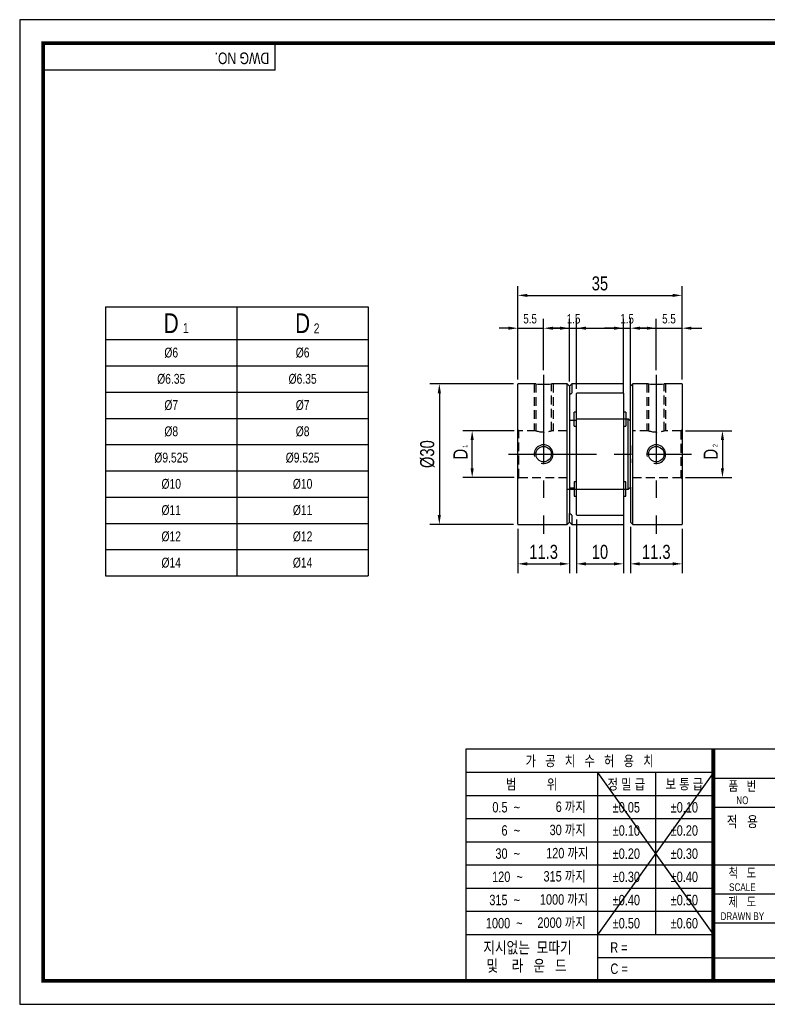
# Model space of a CAD drawing. Header units: millimetres. Extents: x 0 to 297, y 0 to 210.
# Tile 1 of 2: x 0 to 159, y 0 to 210. Entities that reach past the tile are written whole.
import ezdxf
from ezdxf.enums import TextEntityAlignment as Align

# ---------------------------------------------------------------- set-up
doc = ezdxf.new("R2010")
doc.units = ezdxf.units.MM
doc.header["$LTSCALE"] = 15
for name, pattern in [('CENTER', [2, 1.25, -0.25, 0.25, -0.25]), ('CENTER2', [1.125, 0.75, -0.125, 0.125, -0.125]), ('DASHED', [0.75, 0.5, -0.25]), ('HIDDEN', [0.375, 0.25, -0.125]), ('HIDDEN2', [0.1875, 0.125, -0.0625]), ('PHANTOM2', [1.25, 0.625, -0.125, 0.125, -0.125, 0.125, -0.125])]:
    doc.linetypes.add(name, pattern=pattern)
doc.layers.get('0').update_dxf_attribs({"linetype": 'CONTINUOUS'})
doc.layers.get('Defpoints').update_dxf_attribs({"linetype": 'CONTINUOUS'})
for name, color, linetype in [('BM', 2, 'CONTINUOUS'), ('C', 1, 'CENTER2'), ('CT', 1, 'CENTER'), ('D', 7, 'CONTINUOUS'), ('DIM', 7, 'CONTINUOUS'), ('H', 3, 'HIDDEN'), ('HD', 4, 'DASHED'), ('P', 4, 'PHANTOM2')]:
    doc.layers.add(name, color=color, linetype=linetype)
doc.styles.get("Standard").update_dxf_attribs({"font": 'Gulim.ttf', "width": 0.8, "height": 3})
doc.dimstyles.new('LIM', dxfattribs={"dimtxt": 2, "dimasz": 2, "dimexe": 2, "dimexo": 1, "dimgap": 1, "dimtad": 1, "dimdec": 3, "dimzin": 9, "dimdsep": 46, "dimtxsty": 'Standard', "dimcen": 3, "dimclrd": 1, "dimclre": 1, "dimadec": 0, "dimazin": 0, "dimtfac": 1, "dimtdec": 3, "dimtmove": 0, "dimatfit": 3, "dimfxl": 0, "dimtolj": 1, "dimtzin": 0, "dimarcsym": 0})

# ---------------------------------------------------------------- blocks, each defined once
blk = doc.blocks.new('*D7')
at = {"layer": 'Defpoints', "color": 0}
for p in [(141.14, 151.2), (106.14, 132.29), (141.14, 132.29)]:
    blk.add_point(p, dxfattribs=at)
at = {"layer": 'DIM', "color": 1, "lineweight": -2}
for p, q in [((106.14, 133.29), (106.14, 153.2)), ((108.14, 151.2), (139.14, 151.2)), ((141.14, 133.29), (141.14, 153.2))]:
    blk.add_line(p, q, dxfattribs=at)
at = {"layer": 'DIM', "color": 1}
for points in [[(108.14, 151.53), (108.14, 150.87), (106.14, 151.2)], [(139.14, 151.53), (139.14, 150.87), (141.14, 151.2)]]:
    blk.add_solid(points, dxfattribs=at)
at = {"layer": 'DIM', "color": 0, "insert": (123.64, 153.74), "char_height": 3, "attachment_point": 5}
blk.add_mtext('\\A1;35', dxfattribs=at)
blk = doc.blocks.new('*D8')
at = {"layer": 'Defpoints', "color": 0}
for p in [(140.89, 122.34), (140.89, 112.34), (149.75, 112.34)]:
    blk.add_point(p, dxfattribs=at)
at = {"layer": 'DIM', "color": 1, "lineweight": -2}
for p, q in [((141.89, 122.34), (151.75, 122.34)), ((149.75, 120.34), (149.75, 114.34)), ((141.89, 112.34), (151.75, 112.34))]:
    blk.add_line(p, q, dxfattribs=at)
at = {"layer": 'DIM', "color": 1}
for points in [[(149.41, 120.34), (150.08, 120.34), (149.75, 122.34)], [(149.41, 114.34), (150.08, 114.34), (149.75, 112.34)]]:
    blk.add_solid(points, dxfattribs=at)
at = {"layer": 'DIM', "color": 0, "insert": (147.24, 117.34), "char_height": 3, "attachment_point": 5, "rotation": 90}
blk.add_mtext('\\A1;D', dxfattribs=at)
blk = doc.blocks.new('*D9')
at = {"layer": 'Defpoints', "color": 0}
for p in [(96.42, 122.34), (106.39, 122.34), (106.39, 112.34)]:
    blk.add_point(p, dxfattribs=at)
at = {"layer": 'DIM', "color": 1, "lineweight": -2}
for p, q in [((105.39, 122.34), (94.42, 122.34)), ((96.42, 114.34), (96.42, 120.34)), ((105.39, 112.34), (94.42, 112.34))]:
    blk.add_line(p, q, dxfattribs=at)
at = {"layer": 'DIM', "color": 1}
for points in [[(96.08, 120.34), (96.75, 120.34), (96.42, 122.34)], [(96.08, 114.34), (96.75, 114.34), (96.42, 112.34)]]:
    blk.add_solid(points, dxfattribs=at)
at = {"layer": 'DIM', "color": 0, "insert": (93.92, 117.34), "char_height": 3, "attachment_point": 5, "rotation": 90}
blk.add_mtext('\\A1;D', dxfattribs=at)
blk = doc.blocks.new('*D10')
at = {"layer": 'Defpoints', "color": 0}
for p in [(106.19, 132.34), (89.42, 102.34), (106.19, 102.34)]:
    blk.add_point(p, dxfattribs=at)
at = {"layer": 'DIM', "color": 1, "lineweight": -2}
for p, q in [((105.19, 132.34), (87.42, 132.34)), ((89.42, 130.34), (89.42, 104.34)), ((105.19, 102.34), (87.42, 102.34))]:
    blk.add_line(p, q, dxfattribs=at)
at = {"layer": 'DIM', "color": 1}
for points in [[(89.08, 130.34), (89.75, 130.34), (89.42, 132.34)], [(89.08, 104.34), (89.75, 104.34), (89.42, 102.34)]]:
    blk.add_solid(points, dxfattribs=at)
at = {"layer": 'DIM', "color": 0, "insert": (86.88, 117.34), "char_height": 3, "attachment_point": 5, "rotation": 90}
blk.add_mtext('\\A1;%%C30', dxfattribs=at)
blk = doc.blocks.new('*D11')
at = {"layer": 'Defpoints', "color": 0}
for p in [(106.14, 102.39), (117.14, 102.84), (117.14, 93.94)]:
    blk.add_point(p, dxfattribs=at)
at = {"layer": 'DIM', "color": 1, "lineweight": -2}
for p, q in [((106.14, 101.39), (106.14, 91.94)), ((117.14, 101.84), (117.14, 91.94)), ((108.14, 93.94), (115.14, 93.94))]:
    blk.add_line(p, q, dxfattribs=at)
at = {"layer": 'DIM', "color": 1}
for points in [[(108.14, 94.28), (108.14, 93.61), (106.14, 93.94)], [(115.14, 94.28), (115.14, 93.61), (117.14, 93.94)]]:
    blk.add_solid(points, dxfattribs=at)
at = {"layer": 'DIM', "color": 0, "insert": (111.64, 96.48), "char_height": 3, "attachment_point": 5}
blk.add_mtext('\\A1;11.3', dxfattribs=at)
blk = doc.blocks.new('*D12')
at = {"layer": 'Defpoints', "color": 0}
for p in [(118.64, 104.41), (128.64, 104.38), (128.64, 93.94)]:
    blk.add_point(p, dxfattribs=at)
at = {"layer": 'DIM', "color": 1, "lineweight": -2}
for p, q in [((118.64, 103.41), (118.64, 91.94)), ((128.64, 103.38), (128.64, 91.94)), ((120.64, 93.94), (126.64, 93.94))]:
    blk.add_line(p, q, dxfattribs=at)
at = {"layer": 'DIM', "color": 1}
for points in [[(120.64, 94.28), (120.64, 93.61), (118.64, 93.94)], [(126.64, 94.28), (126.64, 93.61), (128.64, 93.94)]]:
    blk.add_solid(points, dxfattribs=at)
at = {"layer": 'DIM', "color": 0, "insert": (123.64, 96.48), "char_height": 3, "attachment_point": 5}
blk.add_mtext('\\A1;10', dxfattribs=at)
blk = doc.blocks.new('*D13')
at = {"layer": 'Defpoints', "color": 0}
for p in [(130.14, 102.84), (141.14, 102.39), (141.14, 93.94)]:
    blk.add_point(p, dxfattribs=at)
at = {"layer": 'DIM', "color": 1, "lineweight": -2}
for p, q in [((130.14, 101.84), (130.14, 91.94)), ((141.14, 101.39), (141.14, 91.94)), ((132.14, 93.94), (139.14, 93.94))]:
    blk.add_line(p, q, dxfattribs=at)
at = {"layer": 'DIM', "color": 1}
for points in [[(132.14, 94.28), (132.14, 93.61), (130.14, 93.94)], [(139.14, 94.28), (139.14, 93.61), (141.14, 93.94)]]:
    blk.add_solid(points, dxfattribs=at)
at = {"layer": 'DIM', "color": 0, "insert": (135.64, 96.48), "char_height": 3, "attachment_point": 5}
blk.add_mtext('\\A1;11.3', dxfattribs=at)

msp = doc.modelspace()

# ---------------------------------------------------------------- linework, layer by layer
for p, q in [((54.437, 199.2323), (54.437, 205)), ((54.437, 199.2323), (5, 199.2323)), ((18.2866, 148.767), (74.2866, 148.767)), ((18.2866, 148.767), (18.2866, 91.367)), ((74.2866, 148.767), (74.2866, 91.367)), ((18.2866, 91.367), (74.2866, 91.367)), ((95.0758, 54.437), (95.0758, 5)), ((147.8086, 54.437), (95.0758, 54.437)), ((292, 54.437), (147.8086, 54.437)), ((147.8086, 54.437), (147.8086, 5)), ((147.8086, 49.4295), (95.0758, 49.4295)), ((147.8086, 49.4295), (123.0901, 14.8235)), ((123.0901, 49.4295), (147.8086, 14.8235)), ((123.0901, 49.4295), (123.0901, 5)), ((135.4493, 49.4295), (135.4493, 14.8235)), ((147.8086, 48.2574), (292, 48.2574)), ((147.8086, 44.4858), (95.0758, 44.4858)), ((147.8086, 42.0778), (292, 42.0778)), ((147.8086, 39.5421), (95.0758, 39.5421)), ((147.8086, 34.5984), (95.0758, 34.5984)), ((147.8086, 29.6547), (95.0758, 29.6547)), ((147.8086, 29.7185), (292, 29.7185)), ((147.8086, 24.711), (95.0758, 24.711)), ((147.8086, 23.5389), (221.9642, 23.5389)), ((147.8086, 19.7673), (95.0758, 19.7673)), ((147.8086, 17.3593), (292, 17.3593)), ((147.8086, 14.8235), (95.0758, 14.8235)), ((147.8086, 9.8798), (123.0901, 9.8798)), ((147.8086, 9.8798), (221.9642, 9.8798))]:
    msp.add_line(p, q)
at = {"color": 4}
for p, q in [((46.2866, 148.767), (46.2866, 91.367)), ((18.2866, 141.767), (74.2866, 141.767))]:
    msp.add_line(p, q, dxfattribs=at)
at = {"color": 1}
for p, q in [((18.2866, 136.167), (74.2866, 136.167)), ((18.2866, 130.567), (74.2866, 130.567)), ((18.2866, 124.967), (74.2866, 124.967)), ((18.2866, 119.367), (74.2866, 119.367)), ((18.2866, 113.767), (74.2866, 113.767)), ((18.2866, 108.167), (74.2866, 108.167)), ((18.2866, 102.567), (74.2866, 102.567)), ((18.2866, 96.967), (74.2866, 96.967))]:
    msp.add_line(p, q, dxfattribs=at)
msp.add_lwpolyline([(297, 210), (0, 210), (0, 0), (297, 0)], close=True)
msp.add_lwpolyline([(292, 205, 0.8, 0.8, 0), (5, 205, 0.8, 0.8, 0), (5, 5, 0.8, 0.8, 0), (292, 5, 0.8, 0.8, 0)], format="xyseb", close=True)
at = {"const_width": 0.824}
msp.add_lwpolyline([(147.8086, 5), (147.8086, 54.437)], dxfattribs=at)
at = {"layer": 'BM', "linetype": 'Continuous'}
for p, q in [((109.9925, 132.3397), (106.1924, 132.3397)), ((116.6424, 132.3397), (113.2871, 132.3397)), ((117.1424, 131.8397), (116.6424, 132.3397)), ((116.6424, 102.3397), (116.6424, 132.3397)), ((117.6424, 132.3397), (117.1424, 131.8397)), ((128.5924, 132.3397), (117.6424, 132.3397)), ((117.6424, 132.3397), (117.6424, 130.3733)), ((130.6424, 132.3397), (130.1424, 131.8397)), ((130.6424, 102.3397), (130.6424, 132.3397)), ((133.9976, 132.3397), (130.6424, 132.3397)), ((141.0924, 132.3397), (137.2922, 132.3397)), ((106.1424, 102.3897), (106.1424, 132.2897)), ((117.1424, 131.8397), (117.1424, 130.0336)), ((117.5674, 130.2867), (117.1424, 130.0336)), ((118.6424, 124.8397), (118.6424, 130.2723)), ((128.5924, 130.3223), (118.6924, 130.3223)), ((128.6424, 130.3298), (128.6424, 132.2897)), ((128.6424, 130.3298), (128.6424, 130.2723)), ((128.6424, 130.2723), (128.6424, 124.8397)), ((130.1424, 124.3481), (130.1424, 131.8397)), ((141.1424, 132.2897), (141.1424, 102.3897)), ((117.1424, 130.0336), (117.1424, 104.6459)), ((129.1424, 126.2713), (128.6424, 126.2713)), ((129.1424, 126.2713), (129.1424, 124.7897)), ((117.1424, 124.6096), (118.6424, 124.6096)), ((118.1424, 123.2713), (118.1424, 124.6096)), ((118.6424, 124.7397), (118.6424, 124.8397)), ((118.6424, 109.9397), (118.6424, 124.7397)), ((129.668, 124.7897), (118.6924, 124.7897)), ((129.6424, 109.915), (129.6424, 124.7645)), ((130.1424, 124.3481), (129.7173, 124.765)), ((130.1424, 110.3314), (130.1424, 124.3481)), ((118.1424, 123.2713), (118.6424, 123.2713)), ((118.1424, 111.4081), (118.1424, 108.4081)), ((118.6424, 111.4081), (118.1424, 111.4081)), ((118.1424, 110.0699), (117.1424, 110.0699)), ((118.6424, 109.8397), (118.6424, 109.9397)), ((118.6424, 104.4071), (118.6424, 109.8397)), ((118.6924, 109.8897), (129.668, 109.8897)), ((128.6424, 109.8397), (128.6424, 104.4071)), ((129.1424, 108.4081), (129.1424, 109.8897)), ((129.7173, 109.9145), (130.1424, 110.3314)), ((130.1424, 110.3314), (130.1424, 102.8397)), ((118.1424, 108.4081), (118.6424, 108.4081)), ((128.6424, 108.4081), (129.1424, 108.4081)), ((117.1424, 102.8397), (117.1424, 104.6459)), ((117.5674, 104.3928), (117.1424, 104.6459)), ((117.6424, 104.3062), (117.6424, 102.3397)), ((118.6924, 104.3571), (128.5924, 104.3571)), ((128.6424, 104.4071), (128.6424, 104.3496)), ((128.6424, 104.3496), (128.6424, 102.3897)), ((106.1924, 102.3397), (116.6424, 102.3397)), ((116.6424, 102.3397), (117.1424, 102.8397)), ((117.1424, 102.8397), (117.6424, 102.3397)), ((117.6424, 102.3397), (128.5924, 102.3397)), ((130.1424, 102.8397), (130.6424, 102.3397)), ((130.6424, 102.3397), (141.0924, 102.3397))]:
    msp.add_line(p, q, dxfattribs=at)
at = {"layer": 'BM', "linetype": 'HIDDEN2'}
for p, q in [((117.1424, 130.0336), (117.5674, 130.2867)), ((129.668, 124.7897), (129.668, 124.7897)), ((130.1424, 119.1775), (130.1424, 115.502))]:
    msp.add_line(p, q, dxfattribs=at)
at = {"layer": 'BM'}
for p, q in [((118.1424, 124.6096), (118.1424, 126.2713)), ((118.6424, 126.2713), (118.1424, 126.2713)), ((128.6424, 124.7897), (128.6424, 119.2397)), ((129.1424, 124.7897), (129.1424, 123.2713)), ((128.6424, 123.2713), (129.1424, 123.2713)), ((128.6424, 119.2397), (128.6424, 115.4397)), ((128.6424, 115.4397), (128.6424, 109.8897)), ((129.1424, 111.4081), (128.6424, 111.4081)), ((129.1424, 109.8897), (129.1424, 111.4081)), ((116.6424, 109.8397), (118.6424, 109.8397)), ((128.6424, 109.8397), (128.6424, 109.8897))]:
    msp.add_line(p, q, dxfattribs=at)
for centre in [(111.6424, 117.3397), (135.6424, 117.3397)]:
    msp.add_circle(centre, 1.65, dxfattribs=at)
at = {"layer": 'BM', "linetype": 'Continuous'}
for centre, radius, start, end in [((106.1924, 132.2897), 0.05, 90, 180), ((111.6424, 147.246), 14.9973, 263.683309, 276.3157), ((128.5924, 132.2897), 0.05, 0, 90), ((135.6423, 147.246), 14.9973, 263.6843, 276.316691), ((141.0924, 132.2897), 0.05, 0, 90), ((117.4832, 130.4352), 0.1707, 299.535467, 338.723993), ((118.6924, 130.2723), 0.05, 90, 180), ((128.5924, 130.2723), 0.05, 0, 90), ((118.6924, 124.7397), 0.05, 90, 180), ((118.6924, 109.9397), 0.05, 180, 270), ((118.6924, 104.4071), 0.05, 180, 270), ((128.5924, 104.4071), 0.05, 270, 0), ((106.1924, 102.3897), 0.05, 180, 270), ((128.5924, 102.3897), 0.05, 270, 0), ((141.0924, 102.3897), 0.05, 270, 0)]:
    msp.add_arc(centre, radius, start, end, dxfattribs=at)
at = {"layer": 'BM', "color": 1}
for centre in [(111.6424, 117.3397), (135.6424, 117.3397)]:
    msp.add_arc(centre, 2, 255, 195, dxfattribs=at)
at = {"layer": 'BM', "linetype": 'Continuous'}
for points, knots in [([(129.7173, 124.765), (129.7118, 124.7705), (129.7059, 124.7751), (129.7, 124.7789), (129.6928, 124.7834), (129.6854, 124.7866), (129.6784, 124.7883), (129.6722, 124.7898), (129.6661, 124.7902), (129.6607, 124.789), (129.6568, 124.7882), (129.6532, 124.7866), (129.6502, 124.784), (129.6479, 124.782), (129.6459, 124.7794), (129.6446, 124.7762), (129.6434, 124.7734), (129.6426, 124.7702), (129.6424, 124.7668), (129.6424, 124.766), (129.6424, 124.7653), (129.6424, 124.7645)], [0, 0, 0, 0, 0.19255311, 0.19255311, 0.19255311, 0.4259648, 0.4259648, 0.4259648, 0.6305867, 0.6305867, 0.6305867, 0.77449031, 0.77449031, 0.77449031, 0.88565314, 0.88565314, 0.88565314, 0.97988904, 0.97988904, 0.97988904, 1, 1, 1, 1]), ([(129.6424, 109.915), (129.6424, 109.9111), (129.643, 109.9075), (129.6441, 109.9045), (129.6452, 109.9014), (129.6468, 109.8989), (129.6488, 109.8968), (129.6515, 109.894), (129.655, 109.892), (129.6587, 109.8909), (129.6638, 109.8894), (129.6696, 109.8894), (129.6755, 109.8905), (129.683, 109.8919), (129.6909, 109.8951), (129.6985, 109.8997), (129.7049, 109.9036), (129.7113, 109.9086), (129.7173, 109.9145)], [0, 0, 0, 0, 0.10141192, 0.10141192, 0.10141192, 0.20199381, 0.20199381, 0.20199381, 0.34420693, 0.34420693, 0.34420693, 0.54198248, 0.54198248, 0.54198248, 0.79214197, 0.79214197, 0.79214197, 1, 1, 1, 1]), ([(117.6424, 104.3062), (117.6424, 104.3084), (117.6417, 104.3112), (117.6406, 104.3142), (117.6395, 104.3172), (117.6379, 104.3206), (117.6359, 104.324), (117.6332, 104.3288), (117.6298, 104.3338), (117.6261, 104.3387), (117.6209, 104.3455), (117.6151, 104.3522), (117.6092, 104.3584), (117.6017, 104.3662), (117.5938, 104.3734), (117.5862, 104.3796), (117.5798, 104.3848), (117.5734, 104.3893), (117.5674, 104.3928)], [0, 0, 0, 0, 0.10141192, 0.10141192, 0.10141192, 0.20199381, 0.20199381, 0.20199381, 0.34420693, 0.34420693, 0.34420693, 0.54198248, 0.54198248, 0.54198248, 0.79214197, 0.79214197, 0.79214197, 1, 1, 1, 1])]:
    msp.add_open_spline(points, degree=3, knots=knots, dxfattribs=at)
at = {"layer": 'C'}
msp.add_line((147.8086, 49.4295), (147.8086, 49.3961), dxfattribs=at)
at = {"layer": 'CT'}
for p, q in [((111.6423, 134.2487), (111.6423, 100.3397)), ((135.6424, 134.2487), (135.6424, 100.3397)), ((104.1424, 117.3397), (143.1424, 117.3397))]:
    msp.add_line(p, q, dxfattribs=at)
at = {"layer": 'DIM', "color": 1}
for p, q in [((106.1424, 133.2897), (106.1424, 146.2003)), ((111.6423, 135.2487), (111.6423, 146.2003)), ((117.1424, 132.8397), (117.1424, 146.2003)), ((118.6424, 131.2723), (118.6424, 146.2003)), ((128.6424, 132.3098), (128.6424, 146.2003)), ((130.1424, 125.3481), (130.1424, 146.2003)), ((135.6424, 135.2487), (135.6424, 146.2003)), ((141.1424, 133.2897), (141.1424, 146.2003)), ((104.1424, 144.2003), (102.1424, 144.2003)), ((106.1424, 144.2003), (111.6423, 144.2003)), ((115.1424, 144.2003), (113.1424, 144.2003)), ((113.6423, 144.2003), (121.8328, 144.2003)), ((117.1424, 144.2003), (118.6424, 144.2003)), ((120.6424, 144.2003), (128.5471, 144.2003)), ((126.6424, 144.2003), (124.6424, 144.2003)), ((128.6424, 144.2003), (130.1424, 144.2003)), ((133.6424, 144.2003), (131.6424, 144.2003)), ((132.1424, 144.2003), (140.0471, 144.2003)), ((135.6424, 144.2003), (141.1424, 144.2003)), ((143.1424, 144.2003), (145.3577, 144.2003))]:
    msp.add_line(p, q, dxfattribs=at)
for points in [[(104.1424, 144.5336), (104.1424, 143.867), (106.1424, 144.2003)], [(113.6423, 144.5336), (113.6423, 143.867), (111.6423, 144.2003)], [(115.1424, 144.5336), (115.1424, 143.867), (117.1424, 144.2003)], [(120.6424, 144.5336), (120.6424, 143.867), (118.6424, 144.2003)], [(126.6424, 144.5336), (126.6424, 143.867), (128.6424, 144.2003)], [(132.1424, 144.5336), (132.1424, 143.867), (130.1424, 144.2003)], [(133.6424, 144.5336), (133.6424, 143.867), (135.6424, 144.2003)], [(143.1424, 144.5336), (143.1424, 143.867), (141.1424, 144.2003)]]:
    msp.add_solid(points, dxfattribs=at)
at = {"layer": 'H'}
msp.add_line((147.8086, 49.3128), (147.8086, 49.2711), dxfattribs=at)
at = {"layer": 'HD', "color": 1, "linetype": 'HIDDEN2'}
for p, q in [((109.6424, 132.3397), (109.6424, 122.3397)), ((113.6424, 132.3397), (113.6424, 122.3397)), ((133.6424, 132.3397), (133.6424, 122.3397)), ((137.6424, 132.3397), (137.6424, 122.3397))]:
    msp.add_line(p, q, dxfattribs=at)
at = {"layer": 'HD', "linetype": 'HIDDEN2'}
for p, q in [((109.9924, 132.3397), (109.9924, 122.3378)), ((113.2924, 122.3379), (113.2924, 132.3397)), ((133.9924, 132.3397), (133.9924, 122.3379)), ((137.2924, 122.3378), (137.2924, 132.3397)), ((106.3924, 122.3397), (106.1424, 122.5897)), ((109.9982, 122.3397), (106.3924, 122.3397)), ((106.3924, 112.3397), (106.3924, 122.3397)), ((116.6424, 122.3397), (113.2868, 122.3397)), ((133.9979, 122.3397), (130.6424, 122.3397)), ((140.8924, 122.3397), (137.2865, 122.3397)), ((141.1424, 122.5897), (140.8924, 122.3397)), ((140.8924, 122.3397), (140.8924, 112.3397)), ((106.1424, 112.0897), (106.3924, 112.3397)), ((106.3924, 112.3397), (116.6424, 112.3397)), ((130.6424, 112.3397), (140.8924, 112.3397)), ((140.8924, 112.3397), (141.1424, 112.0897))]:
    msp.add_line(p, q, dxfattribs=at)
for centre, start, end in [((111.6424, 127.0437), 250.670962, 289.329042), ((135.6424, 127.0437), 250.670958, 289.329038)]:
    msp.add_arc(centre, 4.985, start, end, dxfattribs=at)
at = {"layer": 'P'}
msp.add_line((147.8086, 49.221), (147.8086, 49.1627), dxfattribs=at)

# ---------------------------------------------------------------- texts
at = {"color": 0}
for s, insert, char_height, width, attachment_point in [('D', (32.2866, 145.267), 4.2, 28, 5), ('D', (60.2866, 145.267), 4.2, 28, 5), ('1', (34.7825, 145.2919), 2.1, 6.3, 1), ('2', (62.6528, 145.2114), 2.1, 3.36, 1), ('%%c6', (32.2866, 138.967), 2.1, 28, 5), ('%%c6', (60.2866, 138.967), 2.1, 28, 5), ('%%c6.35', (32.2866, 133.367), 2.1, 28, 5), ('%%c6.35', (60.2866, 133.367), 2.1, 28, 5), ('%%c7', (32.2866, 127.767), 2.1, 28, 5), ('%%c7', (60.2866, 127.767), 2.1, 28, 5), ('%%c8', (32.2866, 122.167), 2.1, 28, 5), ('%%c8', (60.2866, 122.167), 2.1, 28, 5), ('%%c9.525', (32.2866, 116.567), 2.1, 28, 5), ('%%c9.525', (60.2866, 116.567), 2.1, 28, 5), ('%%c10', (32.2866, 110.967), 2.1, 28, 5), ('%%c10', (60.2866, 110.967), 2.1, 28, 5), ('%%c11', (32.2866, 105.367), 2.1, 28, 5), ('%%c11', (60.2866, 105.367), 2.1, 28, 5), ('%%c12', (32.2866, 99.767), 2.1, 28, 5), ('%%c12', (60.2866, 99.767), 2.1, 28, 5), ('%%c14', (32.2866, 94.167), 2.1, 28, 5), ('%%c14', (60.2866, 94.167), 2.1, 28, 5)]:
    msp.add_mtext(s, dxfattribs=dict(at, insert=insert, char_height=char_height, width=width, attachment_point=attachment_point))
at = {"layer": 'D', "width": 0.8}
msp.add_text('DWG NO.', height=2.47185, rotation=180, dxfattribs=at).set_placement((53.1681, 203.0007))
for s, height, p in [('가   공   치   수   허   용   치', 2.224667, (121.4422, 51.9333)), ('범          위', 2.224667, (109.0829, 46.9576)), ('정 밀 급', 2.22467, (129.2697, 46.9576)), ('보 통 급', 2.22467, (141.629, 46.9576)), ('품   번', 2.05988, (153.9882, 46.6095)), ('NO', 1.6479, (153.9882, 43.5197)), ('%%p0.05', 2.22467, (129.2697, 42.0139)), ('%%p0.10', 2.22467, (141.629, 42.0139)), ('적   용', 2.30706, (153.9882, 38.988)), ('%%p0.10', 2.22467, (129.2697, 37.0702)), ('%%p0.20', 2.22467, (141.629, 37.0702)), ('%%p0.20', 2.22467, (129.2697, 32.1265)), ('%%p0.30', 2.22467, (141.629, 32.1265)), ('척   도', 2.05988, (153.9882, 28.0706)), ('%%p0.30', 2.22467, (129.2697, 27.1828)), ('%%p0.40', 2.22467, (141.629, 27.1828)), ('SCALE', 1.6479, (153.9882, 24.9808)), ('%%p0.40', 2.22467, (129.2697, 22.2391)), ('%%p0.50', 2.22467, (141.629, 22.2391)), ('제   도', 2.05988, (153.9882, 21.891)), ('%%p0.50', 2.22467, (129.2697, 17.2954)), ('%%p0.60', 2.22467, (141.629, 17.2954))]:
    msp.add_text(s, height=height, dxfattribs=at).set_placement(p, align=Align.MIDDLE)
msp.add_text('DRAWN BY', height=1.6479, dxfattribs=at).set_placement((153.9882, 17.9772), align=Align.CENTER)
at = {"layer": 'D', "linetype": 'ByBlock', "width": 0.8}
for s, height, p in [('지시없는  모따기', 2.47185, (98.783, 10.8675)), ('및    라   운   드', 2.471852, (99.4623, 6.9968))]:
    msp.add_text(s, height=height, dxfattribs=at).set_placement(p)
at = {"layer": 'D', "width": 0.8}
for s, p in [('R = ', (125.8389, 10.9999)), ('C = ', (125.878, 6.4776))]:
    msp.add_text(s, height=2.22467, dxfattribs=at).set_placement(p)
at = {"layer": 'D', "char_height": 2.22467, "attachment_point": 6}
for s, insert, width in [('0.5  ~', (106.6111, 42.0139), 8.231062), ('6 까지', (120.6182, 42.0139), 9.803532), ('6  ~', (106.6111, 37.0702), 8.231022), ('30 까지', (120.6182, 37.0702), 9.803491), ('120 까지', (121.1758, 32.1265), 12.652424), ('30  ~', (106.6111, 32.1265), 8.231022), ('120  ~', (107.1976, 27.1828), 8.937991), ('315 까지', (120.6182, 27.1828), 12.097781), ('315  ~', (106.6111, 22.2391), 9.885083), ('1000 까지', (121.1426, 22.2391), 13.382285), ('2000 까지', (120.6182, 17.2954), 12.974319), ('1000  ~', (107.1704, 17.2954), 14.528725)]:
    msp.add_mtext(s, dxfattribs=dict(at, insert=insert, width=width))
at = {"layer": 'DIM', "char_height": 2, "attachment_point": 5}
for s, insert in [('\\A1;5.5', (108.7569, 146.2003)), ('\\A1;1.5', (118.0269, 146.2003)), ('\\A1;1.5', (129.4291, 146.2003)), ('\\A1;5.5', (138.3551, 146.2003))]:
    msp.add_mtext(s, dxfattribs=dict(at, insert=insert))
at = {"layer": 'DIM', "char_height": 1, "attachment_point": 1, "rotation": 90}
for s, insert, width in [('1', (94.3761, 118.6733), 6.9), ('2', (147.6881, 118.8189), 9.8)]:
    msp.add_mtext(s, dxfattribs=dict(at, insert=insert, width=width))

# ---------------------------------------------------------------- dimensions: what is measured, and where the dimension line sits
at = {"layer": 'DIM'}
for base, p1, p2, picture, middle in [((141.1424, 151.2003), (106.1424, 132.2897), (141.1424, 132.2897), '*D7', (123.6424, 153.7382)), ((128.6424, 93.9417), (118.6424, 104.4071), (128.6424, 104.3784), '*D12', (123.6424, 96.4836))]:
    dim = msp.add_linear_dim(base=base, p1=p1, p2=p2, dimstyle='LIM', dxfattribs=at)
    dim.commit()
    dim.dimension.update_dxf_attribs({"geometry": picture, "text_midpoint": middle})
for base, p1, p2, text, picture, middle in [((89.4183, 102.3397), (106.1924, 132.3397), (106.1924, 102.3397), '%%C<>', '*D10', (86.8804, 117.3397)), ((96.4183, 122.3397), (106.3924, 112.3397), (106.3924, 122.3397), 'D', '*D9', (93.9163, 117.3397)), ((149.7453, 112.3397), (140.8924, 122.3397), (140.8924, 112.3397), 'D', '*D8', (147.2433, 117.3397))]:
    dim = msp.add_linear_dim(base=base, p1=p1, p2=p2, angle=90, text=text, dimstyle='LIM', dxfattribs=at)
    dim.commit()
    dim.dimension.update_dxf_attribs({"geometry": picture, "text_midpoint": middle})
for base, p1, p2, picture, middle in [((117.1424, 93.9417), (106.1424, 102.3897), (117.1424, 102.8397), '*D11', (111.6424, 96.4836)), ((141.1424, 93.9417), (130.1424, 102.8397), (141.1424, 102.3897), '*D13', (135.6424, 96.4836))]:
    dim = msp.add_linear_dim(base=base, p1=p1, p2=p2, text='11.3', dimstyle='LIM', dxfattribs=at)
    dim.commit()
    dim.dimension.update_dxf_attribs({"geometry": picture, "text_midpoint": middle})

doc.saveas('drawing.dxf')
